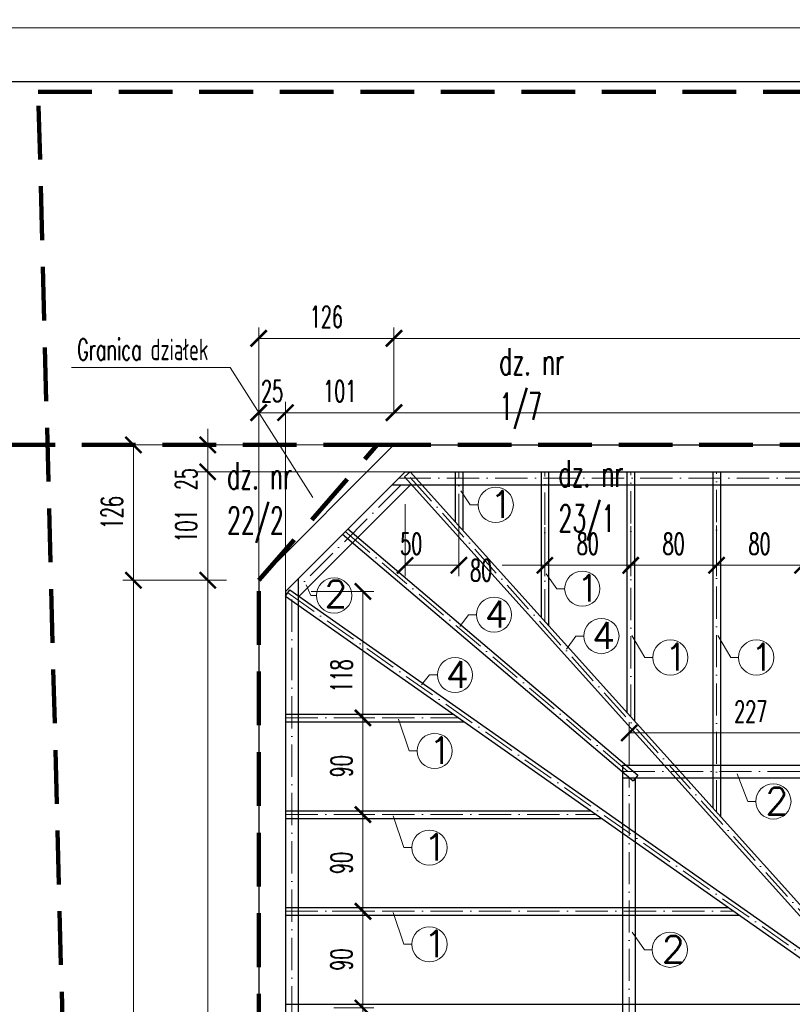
# Model space of a CAD drawing. Header units: millimetres. Extents: x 33311 to 435617, y -160714 to 185563.
# Tile 51 of 70: x 350489 to 357684, y -80703 to -71537. Entities that reach past the tile are written whole.
import ezdxf

# ---------------------------------------------------------------- set-up
doc = ezdxf.new("R2010")
doc.units = ezdxf.units.MM
doc.header["$MEASUREMENT"] = 0
doc.linetypes.add('ACAD_ISO10W100', pattern=[18, 12, -3, 0, -3])
doc.linetypes.add('HIDDEN2', pattern=[0.1875, 0.125, -0.0625])
doc.layers.get('Defpoints').update_dxf_attribs({"lineweight": 0})
for name, color, linetype, lineweight in [('[ 02przekrój istn', 42, 'Continuous', 30), ('[ 05widok istn', 50, 'Continuous', 30), ('[ 17granica', 172, 'HIDDEN2', 100), ('[ 18oś główna', 202, 'ACAD_ISO10W100', 13), ('[ 22wymiarowanie', 8, 'Continuous', 13), ('[ 23kota odnośnik', 1, 'Continuous', 13), ('[ 24ramka cienka', 1, 'Continuous', 13), ('[ 25ramka gruba', 4, 'Continuous', 30), ('[opisy2', 4, 'Continuous', 13), ('[opisy3', 2, 'Continuous', 30)]:
    doc.layers.add(name, color=color, linetype=linetype, lineweight=lineweight)
doc.styles.add('1.50d', font='simplex.shx', dxfattribs={"height": 250})
doc.styles.add('99.2', font='simplex.shx', dxfattribs={"width": 0.6, "height": 200})
doc.styles.add('99.3', font='simplex.shx', dxfattribs={"width": 0.6, "height": 250})
doc.dimstyles.new('100cm', dxfattribs={"dimtxt": 200, "dimasz": 150, "dimexe": 100, "dimexo": 300, "dimgap": 100, "dimtad": 1, "dimdec": 0, "dimlfac": 0.1, "dimzin": 11, "dimtxsty": '99.2', "dimblk": 'ARCHTICK', "dimcen": 1.5, "dimclrd": 256, "dimclre": 256, "dimclrt": 4, "dimadec": 0, "dimazin": 0, "dimtfac": 0.75, "dimtdec": 0, "dimtix": 1, "dimtmove": 2, "dimatfit": 3, "dimfxl": 1, "dimtolj": 1, "dimtzin": 11, "dimlwd": -1, "dimlwe": -1, "dimarcsym": 0})

# ---------------------------------------------------------------- blocks, each defined once
blk = doc.blocks.new('_ArchTick')
at = {"color": 0, "linetype": 'ByBlock', "const_width": 0.15, "flags": 128}
blk.add_lwpolyline([(-0.5, -0.5), (0.5, 0.5)], dxfattribs=at)
blk = doc.blocks.new('*D487')
at = {"layer": '[ 22wymiarowanie', "transparency": 16777216}
for p, q in [((352714.5, -84639.9), (352714.5, -75095.6)), ((352964.5, -84639.9), (352964.5, -75095.6)), ((352714.5, -75195.6), (352964.5, -75195.6))]:
    blk.add_line(p, q, dxfattribs=at)
at = {"layer": 'Defpoints', "color": 0, "transparency": 16777216}
for p in [(352964.5, -75195.6), (352714.5, -84939.9), (352964.5, -84939.9)]:
    blk.add_point(p, dxfattribs=at)
at = {"layer": '[ 22wymiarowanie', "transparency": 16777216, "xscale": 150, "yscale": 150, "zscale": 150, "rotation": 180}
blk.add_blockref('_ArchTick', (352714.5, -75195.6), dxfattribs=at)
at = {"layer": '[ 22wymiarowanie', "transparency": 16777216, "xscale": 150, "yscale": 150, "zscale": 150}
blk.add_blockref('_ArchTick', (352964.5, -75195.6), dxfattribs=at)
at = {"layer": '[ 22wymiarowanie', "color": 4, "transparency": 16777216, "insert": (352839.5, -74995.6), "char_height": 200, "attachment_point": 5, "style": '99.2'}
blk.add_mtext('\\A1;\\H1x;\\W0.6;25', dxfattribs=at)
blk = doc.blocks.new('*D488')
at = {"layer": '[ 22wymiarowanie', "transparency": 16777216}
for p, q in [((352964.5, -84639.9), (352964.5, -75095.6)), ((353974.5, -75195.9), (353974.5, -75095.6)), ((352964.5, -75195.6), (353974.5, -75195.6))]:
    blk.add_line(p, q, dxfattribs=at)
at = {"layer": 'Defpoints', "color": 0, "transparency": 16777216}
for p in [(353974.5, -75195.6), (353974.5, -75495.9), (352964.5, -84939.9)]:
    blk.add_point(p, dxfattribs=at)
at = {"layer": '[ 22wymiarowanie', "transparency": 16777216, "xscale": 150, "yscale": 150, "zscale": 150, "rotation": 180}
blk.add_blockref('_ArchTick', (352964.5, -75195.6), dxfattribs=at)
at = {"layer": '[ 22wymiarowanie', "transparency": 16777216, "xscale": 150, "yscale": 150, "zscale": 150}
blk.add_blockref('_ArchTick', (353974.5, -75195.6), dxfattribs=at)
at = {"layer": '[ 22wymiarowanie', "color": 4, "transparency": 16777216, "insert": (353469.5, -74995.6), "char_height": 200, "attachment_point": 5, "style": '99.2'}
blk.add_mtext('\\A1;\\H1x;\\W0.6;101', dxfattribs=at)
blk = doc.blocks.new('*D489')
at = {"layer": '[ 22wymiarowanie', "transparency": 16777216}
for p, q in [((353974.5, -75195.9), (353974.5, -75095.6)), ((368094.5, -75783.9), (368094.5, -75095.6)), ((353974.5, -75195.6), (368094.5, -75195.6))]:
    blk.add_line(p, q, dxfattribs=at)
at = {"layer": 'Defpoints', "color": 0, "transparency": 16777216}
for p in [(368094.5, -75195.6), (353974.5, -75495.9), (368094.5, -76083.9)]:
    blk.add_point(p, dxfattribs=at)
at = {"layer": '[ 22wymiarowanie', "transparency": 16777216, "xscale": 150, "yscale": 150, "zscale": 150, "rotation": 180}
blk.add_blockref('_ArchTick', (353974.5, -75195.6), dxfattribs=at)
at = {"layer": '[ 22wymiarowanie', "transparency": 16777216, "xscale": 150, "yscale": 150, "zscale": 150}
blk.add_blockref('_ArchTick', (368094.5, -75195.6), dxfattribs=at)
at = {"layer": '[ 22wymiarowanie', "color": 4, "transparency": 16777216, "insert": (361034.5, -74995.6), "char_height": 200, "attachment_point": 5, "style": '99.2'}
blk.add_mtext('\\A1;\\H1x;\\W0.6;1412', dxfattribs=at)
blk = doc.blocks.new('*D491')
at = {"layer": '[ 22wymiarowanie', "transparency": 16777216}
for p, q in [((353974.5, -75195.9), (353974.5, -74403.7)), ((374644.5, -75830.5), (374644.5, -74403.7)), ((374644.5, -74503.7), (353974.5, -74503.7))]:
    blk.add_line(p, q, dxfattribs=at)
at = {"layer": 'Defpoints', "color": 0, "transparency": 16777216}
for p in [(353974.5, -74503.7), (353974.5, -75495.9), (374644.5, -76130.5)]:
    blk.add_point(p, dxfattribs=at)
at = {"layer": '[ 22wymiarowanie', "transparency": 16777216, "xscale": 150, "yscale": 150, "zscale": 150, "rotation": 180}
blk.add_blockref('_ArchTick', (353974.5, -74503.7), dxfattribs=at)
at = {"layer": '[ 22wymiarowanie', "transparency": 16777216, "xscale": 150, "yscale": 150, "zscale": 150}
blk.add_blockref('_ArchTick', (374644.5, -74503.7), dxfattribs=at)
at = {"layer": '[ 22wymiarowanie', "color": 4, "transparency": 16777216, "insert": (364309.5, -74303.7), "char_height": 200, "attachment_point": 5, "style": '99.2'}
blk.add_mtext('\\A1;\\H1x;\\W0.6;2067', dxfattribs=at)
blk = doc.blocks.new('*D492')
at = {"layer": '[ 22wymiarowanie', "transparency": 16777216}
for p, q in [((352714.5, -76801.4), (352714.5, -74403.7)), ((353974.5, -75195.9), (353974.5, -74403.7)), ((353974.5, -74503.7), (352714.5, -74503.7))]:
    blk.add_line(p, q, dxfattribs=at)
at = {"layer": 'Defpoints', "color": 0, "transparency": 16777216}
for p in [(352714.5, -74503.7), (353974.5, -75495.9), (352714.5, -77101.4)]:
    blk.add_point(p, dxfattribs=at)
at = {"layer": '[ 22wymiarowanie', "transparency": 16777216, "xscale": 150, "yscale": 150, "zscale": 150, "rotation": 180}
blk.add_blockref('_ArchTick', (352714.5, -74503.7), dxfattribs=at)
at = {"layer": '[ 22wymiarowanie', "transparency": 16777216, "xscale": 150, "yscale": 150, "zscale": 150}
blk.add_blockref('_ArchTick', (353974.5, -74503.7), dxfattribs=at)
at = {"layer": '[ 22wymiarowanie', "color": 4, "transparency": 16777216, "insert": (353344.5, -74303.7), "char_height": 200, "attachment_point": 5, "style": '99.2'}
blk.add_mtext('\\A1;\\H1x;\\W0.6;126', dxfattribs=at)
blk = doc.blocks.new('*D494')
at = {"layer": '[ 22wymiarowanie', "transparency": 16777216}
for p, q in [((352414.5, -76755.9), (352140.1, -76755.9)), ((352240.1, -85675.9), (352240.1, -76755.9)), ((353167, -85675.9), (352140.1, -85675.9))]:
    blk.add_line(p, q, dxfattribs=at)
at = {"layer": 'Defpoints', "color": 0, "transparency": 16777216}
for p in [(352240.1, -76755.9), (352714.5, -76755.9), (353467, -85675.9)]:
    blk.add_point(p, dxfattribs=at)
at = {"layer": '[ 22wymiarowanie', "transparency": 16777216, "xscale": 150, "yscale": 150, "zscale": 150}
for p, rotation in [((352240.1, -76755.9), 90), ((352240.1, -85675.9), 270)]:
    blk.add_blockref('_ArchTick', p, dxfattribs=dict(at, rotation=rotation))
at = {"layer": '[ 22wymiarowanie', "color": 4, "transparency": 16777216, "insert": (352040.1, -81215.9), "char_height": 200, "attachment_point": 5, "rotation": 90, "style": '99.2'}
blk.add_mtext('\\A1;\\H1x;\\W0.6;892', dxfattribs=at)
blk = doc.blocks.new('*D495')
at = {"layer": '[ 22wymiarowanie', "transparency": 16777216}
for p, q in [((355015, -75745.9), (352140.1, -75745.9)), ((352240.1, -76755.9), (352240.1, -75745.9)), ((352414.5, -76755.9), (352140.1, -76755.9))]:
    blk.add_line(p, q, dxfattribs=at)
at = {"layer": 'Defpoints', "color": 0, "transparency": 16777216}
for p in [(352240.1, -75745.9), (355315, -75745.9), (352714.5, -76755.9)]:
    blk.add_point(p, dxfattribs=at)
at = {"layer": '[ 22wymiarowanie', "transparency": 16777216, "xscale": 150, "yscale": 150, "zscale": 150}
for p, rotation in [((352240.1, -75745.9), 90), ((352240.1, -76755.9), 270)]:
    blk.add_blockref('_ArchTick', p, dxfattribs=dict(at, rotation=rotation))
at = {"layer": '[ 22wymiarowanie', "color": 4, "transparency": 16777216, "insert": (352040.1, -76250.9), "char_height": 200, "attachment_point": 5, "rotation": 90, "style": '99.2'}
blk.add_mtext('\\A1;\\H1x;\\W0.6;101', dxfattribs=at)
blk = doc.blocks.new('*D496')
at = {"layer": '[ 22wymiarowanie', "transparency": 16777216}
for p, q in [((352240.1, -75495.9), (352240.1, -75345.9)), ((354995, -75495.9), (352140.1, -75495.9)), ((352240.1, -75745.9), (352240.1, -75495.9)), ((355015, -75745.9), (352140.1, -75745.9)), ((352240.1, -75745.9), (352240.1, -75895.9))]:
    blk.add_line(p, q, dxfattribs=at)
at = {"layer": 'Defpoints', "color": 0, "transparency": 16777216}
for p in [(352240.1, -75495.9), (355295, -75495.9), (355315, -75745.9)]:
    blk.add_point(p, dxfattribs=at)
at = {"layer": '[ 22wymiarowanie', "transparency": 16777216, "xscale": 150, "yscale": 150, "zscale": 150}
for p, rotation in [((352240.1, -75495.9), 270), ((352240.1, -75745.9), 90)]:
    blk.add_blockref('_ArchTick', p, dxfattribs=dict(at, rotation=rotation))
at = {"layer": '[ 22wymiarowanie', "color": 4, "transparency": 16777216, "insert": (352040.1, -75814.3), "char_height": 200, "attachment_point": 5, "rotation": 90, "style": '99.2'}
blk.add_mtext('\\A1;\\H1x;\\W0.6;25', dxfattribs=at)
blk = doc.blocks.new('*D497')
at = {"layer": '[ 22wymiarowanie', "transparency": 16777216}
for p, q in [((352414.5, -76755.9), (351448.2, -76755.9)), ((351548.2, -92355.9), (351548.2, -76755.9)), ((353120.4, -92355.9), (351448.2, -92355.9))]:
    blk.add_line(p, q, dxfattribs=at)
at = {"layer": 'Defpoints', "color": 0, "transparency": 16777216}
for p in [(351548.2, -76755.9), (352714.5, -76755.9), (353420.4, -92355.9)]:
    blk.add_point(p, dxfattribs=at)
at = {"layer": '[ 22wymiarowanie', "transparency": 16777216, "xscale": 150, "yscale": 150, "zscale": 150}
for p, rotation in [((351548.2, -76755.9), 90), ((351548.2, -92355.9), 270)]:
    blk.add_blockref('_ArchTick', p, dxfattribs=dict(at, rotation=rotation))
at = {"layer": '[ 22wymiarowanie', "color": 4, "transparency": 16777216, "insert": (351348.2, -84555.9), "char_height": 200, "attachment_point": 5, "rotation": 90, "style": '99.2'}
blk.add_mtext('\\A1;\\H1x;\\W0.6;1560', dxfattribs=at)
blk = doc.blocks.new('*D498')
at = {"layer": '[ 22wymiarowanie', "transparency": 16777216}
for p, q in [((353674.5, -75495.9), (351448.2, -75495.9)), ((351548.2, -76755.9), (351548.2, -75495.9)), ((352414.5, -76755.9), (351448.2, -76755.9))]:
    blk.add_line(p, q, dxfattribs=at)
at = {"layer": 'Defpoints', "color": 0, "transparency": 16777216}
for p in [(351548.2, -75495.9), (353974.5, -75495.9), (352714.5, -76755.9)]:
    blk.add_point(p, dxfattribs=at)
at = {"layer": '[ 22wymiarowanie', "transparency": 16777216, "xscale": 150, "yscale": 150, "zscale": 150}
for p, rotation in [((351548.2, -75495.9), 90), ((351548.2, -76755.9), 270)]:
    blk.add_blockref('_ArchTick', p, dxfattribs=dict(at, rotation=rotation))
at = {"layer": '[ 22wymiarowanie', "color": 4, "transparency": 16777216, "insert": (351348.2, -76125.9), "char_height": 200, "attachment_point": 5, "rotation": 90, "style": '99.2'}
blk.add_mtext('\\A1;\\H1x;\\W0.6;126', dxfattribs=at)
blk = doc.blocks.new('*D561')
at = {"layer": '[ 22wymiarowanie', "transparency": 16777216}
for p, q in [((354078.1, -76045.9), (354078.1, -76716.4)), ((354579.5, -76205.2), (354579.5, -76716.4)), ((354078.1, -76616.4), (354579.5, -76616.4))]:
    blk.add_line(p, q, dxfattribs=at)
at = {"layer": 'Defpoints', "color": 0, "transparency": 16777216}
for p in [(354078.1, -75745.9), (354579.5, -75905.2), (354579.5, -76616.4)]:
    blk.add_point(p, dxfattribs=at)
at = {"layer": '[ 22wymiarowanie', "transparency": 16777216, "xscale": 150, "yscale": 150, "zscale": 150, "rotation": 180}
blk.add_blockref('_ArchTick', (354078.1, -76616.4), dxfattribs=at)
at = {"layer": '[ 22wymiarowanie', "transparency": 16777216, "xscale": 150, "yscale": 150, "zscale": 150}
blk.add_blockref('_ArchTick', (354579.5, -76616.4), dxfattribs=at)
at = {"layer": '[ 22wymiarowanie', "color": 4, "transparency": 16777216, "insert": (354135.5, -76416.4), "char_height": 200, "attachment_point": 5, "style": '99.2'}
blk.add_mtext('\\A1;\\H1x;\\W0.6;50', dxfattribs=at)
blk = doc.blocks.new('*D562')
at = {"layer": '[ 22wymiarowanie', "transparency": 16777216}
for p, q in [((354579.5, -76205.2), (354579.5, -76716.4)), ((355379.5, -76262.7), (355379.5, -76716.4)), ((354579.5, -76616.4), (354589.1, -76616.4)), ((355379.5, -76616.4), (354983.3, -76616.4))]:
    blk.add_line(p, q, dxfattribs=at)
at = {"layer": 'Defpoints', "color": 0, "transparency": 16777216}
for p in [(354579.5, -75905.2), (355379.5, -75962.7), (355379.5, -76616.4)]:
    blk.add_point(p, dxfattribs=at)
at = {"layer": '[ 22wymiarowanie', "transparency": 16777216, "xscale": 150, "yscale": 150, "zscale": 150, "rotation": 180}
blk.add_blockref('_ArchTick', (354579.5, -76616.4), dxfattribs=at)
at = {"layer": '[ 22wymiarowanie', "transparency": 16777216, "xscale": 150, "yscale": 150, "zscale": 150}
blk.add_blockref('_ArchTick', (355379.5, -76616.4), dxfattribs=at)
at = {"layer": '[ 22wymiarowanie', "color": 4, "transparency": 16777216, "insert": (354786.2, -76662.8), "char_height": 200, "attachment_point": 5, "style": '99.2'}
blk.add_mtext('\\A1;\\H1x;\\W0.6;80', dxfattribs=at)
blk = doc.blocks.new('*D563')
at = {"layer": '[ 22wymiarowanie', "transparency": 16777216}
for p, q in [((356179.5, -76252.4), (356179.5, -76716.4)), ((355379.5, -76262.7), (355379.5, -76716.4)), ((355379.5, -76616.4), (356179.5, -76616.4))]:
    blk.add_line(p, q, dxfattribs=at)
at = {"layer": 'Defpoints', "color": 0, "transparency": 16777216}
for p in [(355379.5, -75962.7), (356179.5, -75952.4), (356179.5, -76616.4)]:
    blk.add_point(p, dxfattribs=at)
at = {"layer": '[ 22wymiarowanie', "transparency": 16777216, "xscale": 150, "yscale": 150, "zscale": 150, "rotation": 180}
blk.add_blockref('_ArchTick', (355379.5, -76616.4), dxfattribs=at)
at = {"layer": '[ 22wymiarowanie', "transparency": 16777216, "xscale": 150, "yscale": 150, "zscale": 150}
blk.add_blockref('_ArchTick', (356179.5, -76616.4), dxfattribs=at)
at = {"layer": '[ 22wymiarowanie', "color": 4, "transparency": 16777216, "insert": (355779.5, -76416.4), "char_height": 200, "attachment_point": 5, "style": '99.2'}
blk.add_mtext('\\A1;\\H1x;\\W0.6;80', dxfattribs=at)
blk = doc.blocks.new('*D564')
at = {"layer": '[ 22wymiarowanie', "transparency": 16777216}
for p, q in [((356179.5, -76252.4), (356179.5, -76716.4)), ((356979.5, -76246.3), (356979.5, -76716.4)), ((356179.5, -76616.4), (356979.5, -76616.4))]:
    blk.add_line(p, q, dxfattribs=at)
at = {"layer": 'Defpoints', "color": 0, "transparency": 16777216}
for p in [(356179.5, -75952.4), (356979.5, -75946.3), (356979.5, -76616.4)]:
    blk.add_point(p, dxfattribs=at)
at = {"layer": '[ 22wymiarowanie', "transparency": 16777216, "xscale": 150, "yscale": 150, "zscale": 150, "rotation": 180}
blk.add_blockref('_ArchTick', (356179.5, -76616.4), dxfattribs=at)
at = {"layer": '[ 22wymiarowanie', "transparency": 16777216, "xscale": 150, "yscale": 150, "zscale": 150}
blk.add_blockref('_ArchTick', (356979.5, -76616.4), dxfattribs=at)
at = {"layer": '[ 22wymiarowanie', "color": 4, "transparency": 16777216, "insert": (356579.5, -76416.4), "char_height": 200, "attachment_point": 5, "style": '99.2'}
blk.add_mtext('\\A1;\\H1x;\\W0.6;80', dxfattribs=at)
blk = doc.blocks.new('*D565')
at = {"layer": '[ 22wymiarowanie', "transparency": 16777216}
for p, q in [((356979.5, -76246.3), (356979.5, -76716.4)), ((357779.5, -76260.4), (357779.5, -76716.4)), ((356979.5, -76616.4), (357779.5, -76616.4))]:
    blk.add_line(p, q, dxfattribs=at)
at = {"layer": 'Defpoints', "color": 0, "transparency": 16777216}
for p in [(356979.5, -75946.3), (357779.5, -75960.4), (357779.5, -76616.4)]:
    blk.add_point(p, dxfattribs=at)
at = {"layer": '[ 22wymiarowanie', "transparency": 16777216, "xscale": 150, "yscale": 150, "zscale": 150, "rotation": 180}
blk.add_blockref('_ArchTick', (356979.5, -76616.4), dxfattribs=at)
at = {"layer": '[ 22wymiarowanie', "transparency": 16777216, "xscale": 150, "yscale": 150, "zscale": 150}
blk.add_blockref('_ArchTick', (357779.5, -76616.4), dxfattribs=at)
at = {"layer": '[ 22wymiarowanie', "color": 4, "transparency": 16777216, "insert": (357379.5, -76416.4), "char_height": 200, "attachment_point": 5, "style": '99.2'}
blk.add_mtext('\\A1;\\H1x;\\W0.6;80', dxfattribs=at)
blk = doc.blocks.new('*D588')
at = {"layer": '[ 22wymiarowanie', "transparency": 16777216}
for p, q in [((356164.5, -78483.2), (356164.5, -78077.1)), ((358429.5, -78543.9), (358429.5, -78077.1)), ((358429.5, -78177.1), (356164.5, -78177.1))]:
    blk.add_line(p, q, dxfattribs=at)
at = {"layer": 'Defpoints', "color": 0, "transparency": 16777216}
for p in [(356164.5, -78177.1), (356164.5, -78783.2), (358429.5, -78843.9)]:
    blk.add_point(p, dxfattribs=at)
at = {"layer": '[ 22wymiarowanie', "transparency": 16777216, "xscale": 150, "yscale": 150, "zscale": 150, "rotation": 180}
blk.add_blockref('_ArchTick', (356164.5, -78177.1), dxfattribs=at)
at = {"layer": '[ 22wymiarowanie', "transparency": 16777216, "xscale": 150, "yscale": 150, "zscale": 150}
blk.add_blockref('_ArchTick', (358429.5, -78177.1), dxfattribs=at)
at = {"layer": '[ 22wymiarowanie', "color": 4, "transparency": 16777216, "insert": (357297, -77977.1), "char_height": 200, "attachment_point": 5, "style": '99.2'}
blk.add_mtext('\\A1;\\H1x;\\W0.6;227', dxfattribs=at)
blk = doc.blocks.new('*D589')
at = {"layer": '[ 22wymiarowanie', "transparency": 16777216}
for p, q in [((353202.4, -76859.4), (353785.5, -76859.4)), ((353685.5, -76859.4), (353685.5, -78037)), ((353501.8, -78037), (353785.5, -78037))]:
    blk.add_line(p, q, dxfattribs=at)
at = {"layer": 'Defpoints', "color": 0, "transparency": 16777216}
for p in [(352902.4, -76859.4), (353201.8, -78037), (353685.5, -78037)]:
    blk.add_point(p, dxfattribs=at)
at = {"layer": '[ 22wymiarowanie', "transparency": 16777216, "xscale": 150, "yscale": 150, "zscale": 150}
for p, rotation in [((353685.5, -76859.4), 90), ((353685.5, -78037), 270)]:
    blk.add_blockref('_ArchTick', p, dxfattribs=dict(at, rotation=rotation))
at = {"layer": '[ 22wymiarowanie', "color": 4, "transparency": 16777216, "insert": (353485.5, -77645.4), "char_height": 200, "attachment_point": 5, "rotation": 90, "style": '99.2'}
blk.add_mtext('\\A1;\\H1x;\\W0.6;118', dxfattribs=at)
blk = doc.blocks.new('*D590')
at = {"layer": '[ 22wymiarowanie', "transparency": 16777216}
for p, q in [((353501.8, -78037), (353785.5, -78037)), ((353685.5, -78037), (353685.5, -78937)), ((353442.3, -78937), (353785.5, -78937))]:
    blk.add_line(p, q, dxfattribs=at)
at = {"layer": 'Defpoints', "color": 0, "transparency": 16777216}
for p in [(353201.8, -78037), (353142.3, -78937), (353685.5, -78937)]:
    blk.add_point(p, dxfattribs=at)
at = {"layer": '[ 22wymiarowanie', "transparency": 16777216, "xscale": 150, "yscale": 150, "zscale": 150}
for p, rotation in [((353685.5, -78037), 90), ((353685.5, -78937), 270)]:
    blk.add_blockref('_ArchTick', p, dxfattribs=dict(at, rotation=rotation))
at = {"layer": '[ 22wymiarowanie', "color": 4, "transparency": 16777216, "insert": (353485.5, -78487), "char_height": 200, "attachment_point": 5, "rotation": 90, "style": '99.2'}
blk.add_mtext('\\A1;\\H1x;\\W0.6;90', dxfattribs=at)
blk = doc.blocks.new('*D591')
at = {"layer": '[ 22wymiarowanie', "transparency": 16777216}
for p, q in [((353442.3, -78937), (353785.5, -78937)), ((353685.5, -78937), (353685.5, -79837)), ((353400.3, -79837), (353785.5, -79837))]:
    blk.add_line(p, q, dxfattribs=at)
at = {"layer": 'Defpoints', "color": 0, "transparency": 16777216}
for p in [(353142.3, -78937), (353100.3, -79837), (353685.5, -79837)]:
    blk.add_point(p, dxfattribs=at)
at = {"layer": '[ 22wymiarowanie', "transparency": 16777216, "xscale": 150, "yscale": 150, "zscale": 150}
for p, rotation in [((353685.5, -78937), 90), ((353685.5, -79837), 270)]:
    blk.add_blockref('_ArchTick', p, dxfattribs=dict(at, rotation=rotation))
at = {"layer": '[ 22wymiarowanie', "color": 4, "transparency": 16777216, "insert": (353485.5, -79387), "char_height": 200, "attachment_point": 5, "rotation": 90, "style": '99.2'}
blk.add_mtext('\\A1;\\H1x;\\W0.6;90', dxfattribs=at)
blk = doc.blocks.new('*D592')
at = {"layer": '[ 22wymiarowanie', "transparency": 16777216}
for p, q in [((353400.3, -79837), (353785.5, -79837)), ((353685.5, -79837), (353685.5, -80737)), ((353414.2, -80737), (353785.5, -80737))]:
    blk.add_line(p, q, dxfattribs=at)
at = {"layer": 'Defpoints', "color": 0, "transparency": 16777216}
for p in [(353100.3, -79837), (353114.2, -80737), (353685.5, -80737)]:
    blk.add_point(p, dxfattribs=at)
at = {"layer": '[ 22wymiarowanie', "transparency": 16777216, "xscale": 150, "yscale": 150, "zscale": 150}
for p, rotation in [((353685.5, -79837), 90), ((353685.5, -80737), 270)]:
    blk.add_blockref('_ArchTick', p, dxfattribs=dict(at, rotation=rotation))
at = {"layer": '[ 22wymiarowanie', "color": 4, "transparency": 16777216, "insert": (353485.5, -80287), "char_height": 200, "attachment_point": 5, "rotation": 90, "style": '99.2'}
blk.add_mtext('\\A1;\\H1x;\\W0.6;90', dxfattribs=at)
blk = doc.blocks.new('*D593')
at = {"layer": '[ 22wymiarowanie', "transparency": 16777216}
for p, q in [((353414.2, -80737), (353785.5, -80737)), ((353685.5, -80737), (353685.5, -81387)), ((353384, -81387), (353785.5, -81387))]:
    blk.add_line(p, q, dxfattribs=at)
at = {"layer": 'Defpoints', "color": 0, "transparency": 16777216}
for p in [(353114.2, -80737), (353084, -81387), (353685.5, -81387)]:
    blk.add_point(p, dxfattribs=at)
at = {"layer": '[ 22wymiarowanie', "transparency": 16777216, "xscale": 150, "yscale": 150, "zscale": 150}
for p, rotation in [((353685.5, -80737), 90), ((353685.5, -81387), 270)]:
    blk.add_blockref('_ArchTick', p, dxfattribs=dict(at, rotation=rotation))
at = {"layer": '[ 22wymiarowanie', "color": 4, "transparency": 16777216, "insert": (353485.5, -80868.6), "char_height": 200, "attachment_point": 5, "rotation": 90, "style": '99.2'}
blk.add_mtext('\\A1;\\H1x;\\W0.6;65', dxfattribs=at)

msp = doc.modelspace()

# ---------------------------------------------------------------- linework, layer by layer
at = {"layer": '[ 02przekrój istn'}
for p, q in [((352714.54, -76755.92), (353974.54, -75495.92)), ((353974.54, -75495.92), (368344.54, -75495.92)), ((352964.54, -76859.47), (354078.09, -75745.92)), ((354078.09, -75745.92), (368094.54, -75745.92)), ((353084.54, -76909.18), (354127.8, -75865.92)), ((353958.09, -75865.92), (368094.54, -75865.92)), ((352714.54, -76755.92), (352714.54, -85925.92)), ((353084.54, -85335.92), (353084.54, -76739.47)), ((352964.54, -76859.47), (352964.54, -85675.92)), ((356104.54, -82855.92), (356104.54, -78475.92)), ((356104.54, -78475.92), (368094.54, -78475.92)), ((356104.54, -78595.92), (368094.54, -78595.92)), ((356224.54, -82735.92), (356224.54, -78595.92))]:
    msp.add_line(p, q, dxfattribs=at)
at = {"layer": '[ 05widok istn'}
for p, q in [((354125.19, -75745.92), (354073.18, -75792.76)), ((358494.98, -80702.83), (354073.18, -75792.76)), ((358544.54, -80653.26), (354125.19, -75745.92)), ((354544.54, -75745.92), (354544.54, -76211.57)), ((354614.54, -75745.92), (354614.54, -76289.3)), ((355344.54, -75745.92), (355344.54, -77099.91)), ((355414.54, -75745.92), (355414.54, -77177.64)), ((356144.54, -75745.92), (356144.54, -77988.25)), ((356214.54, -75745.92), (356214.54, -78065.98)), ((356944.54, -75745.92), (356944.54, -78876.59)), ((357014.54, -75745.92), (357014.54, -78954.32)), ((353496.48, -76327.53), (356201.9, -78622.61)), ((353546.15, -76277.87), (356247.18, -78569.23)), ((352964.5, -76859.45), (352964.54, -76859.47)), ((352964.54, -76902.25), (353004.78, -76844.98)), ((353004.78, -76844.98), (358494.98, -80702.83)), ((352964.54, -76902.25), (358441.29, -80750.66)), ((352964.54, -78001.98), (354529.59, -78001.98)), ((352964.54, -78071.98), (354629.21, -78071.98)), ((356247.18, -78569.23), (356201.9, -78622.61)), ((352964.54, -78901.98), (355810.4, -78901.98)), ((352964.54, -78971.98), (355910.02, -78971.98)), ((352964.54, -79801.98), (357091.21, -79801.98)), ((352964.54, -79871.98), (357190.82, -79871.98)), ((352964.54, -80701.98), (358372.01, -80701.98))]:
    msp.add_line(p, q, dxfattribs=at)
at = {"layer": '[ 17granica', "ltscale": 4000}
for p, q in [((351244.15, -94581.08), (350661.84, -72208.86)), ((350661.84, -72208.86), (374644.54, -72208.86)), ((353817.87, -75495.92), (347956.37, -75495.92))]:
    msp.add_line(p, q, dxfattribs=at)
at = {"layer": '[ 17granica', "ltscale": 4000, "elevation": 0}
msp.add_lwpolyline([(352623.62, -94581.08), (352714.54, -92355.92), (352714.54, -76755.92), (353817.87, -75495.92), (374644.54, -75495.92), (374644.54, -94581.08)], dxfattribs=at)
at = {"layer": '[ 18oś główna', "color": 204, "linetype": 'ACAD_ISO10W100', "ltscale": 25}
for p, q in [((358542.08, -80702.83), (354099.18, -75769.34)), ((354579.54, -76250.44), (354579.54, -75745.92)), ((355379.54, -77138.77), (355379.54, -75745.92)), ((356179.54, -78027.11), (356179.54, -75745.92)), ((356979.54, -78915.45), (356979.54, -75745.92)), ((354042.94, -75865.92), (353084.54, -76824.33)), ((354018.09, -75805.92), (368094.54, -75805.92)), ((353521.31, -76302.7), (356224.54, -78595.92)), ((353024.54, -85335.92), (353024.54, -76799.47)), ((352984.66, -76873.61), (358468.13, -80726.75)), ((352964.54, -78036.98), (354579.4, -78036.98)), ((356104.54, -78535.92), (368094.54, -78535.92)), ((356164.54, -82735.92), (356164.54, -78595.92)), ((352964.54, -78936.98), (355860.21, -78936.98)), ((352964.54, -79836.98), (357141.02, -79836.98))]:
    msp.add_line(p, q, dxfattribs=at)
at = {"layer": '[ 23kota odnośnik'}
for p, q in [((354684.63, -76053.66), (354597.52, -75924.61)), ((354757.94, -76053.66), (354684.63, -76053.66)), ((355490.9, -76833.95), (355391.25, -76696.29)), ((353201.07, -76897.36), (353155.66, -76797.08)), ((353252.99, -76897.36), (353201.07, -76897.36)), ((355564.21, -76833.95), (355490.9, -76833.95)), ((354668.84, -77075.82), (354588.87, -77187.03)), ((354742.15, -77075.82), (354668.84, -77075.82)), ((355668.81, -77274.7), (355580.93, -77397.38)), ((355742.12, -77274.7), (355668.81, -77274.7)), ((356310.78, -77474.76), (356190.53, -77270.62)), ((357110.78, -77474.76), (356990.53, -77270.62)), ((356384.09, -77474.76), (356310.78, -77474.76)), ((357184.09, -77474.76), (357110.78, -77474.76)), ((354305.48, -77637.24), (354230.08, -77728.91)), ((354378.79, -77637.24), (354305.48, -77637.24)), ((354115.75, -78344.49), (354016.11, -78049.41)), ((354189.06, -78344.49), (354115.75, -78344.49)), ((357270.57, -78814.15), (357170.39, -78558.34)), ((357343.88, -78814.15), (357270.57, -78814.15)), ((354067.34, -79244.49), (353967.69, -78949.41)), ((354140.65, -79244.49), (354067.34, -79244.49)), ((354067.34, -80144.49), (353967.69, -79849.41)), ((356306.88, -80194.61), (356193.6, -80031.91)), ((354140.65, -80144.49), (354067.34, -80144.49)), ((356380.19, -80194.61), (356306.88, -80194.61))]:
    msp.add_line(p, q, dxfattribs=at)
at = {"layer": '[ 23kota odnośnik', "elevation": 0, "flags": 128}
msp.add_lwpolyline([(350970.12, -74775.86), (352449.13, -74775.86), (353220.43, -75985.07)], dxfattribs=at)
at = {"layer": '[ 23kota odnośnik'}
for centre in [(354922.14, -76053.66), (355728.42, -76833.95), (353417.2, -76897.36), (354906.35, -77075.82), (355906.32, -77274.7), (356548.3, -77474.76), (357348.3, -77474.76), (354543, -77637.24), (354353.27, -78344.49), (357508.09, -78814.15), (354304.86, -79244.49), (354304.86, -80144.49), (356544.4, -80194.61)]:
    msp.add_circle(centre, 164.21, dxfattribs=at)
at = {"layer": '[ 24ramka cienka', "ltscale": 2}
for points in [[(384644.54, -71613.79), (342644.54, -71613.79), (342644.54, -41913.79), (384644.54, -41913.79)], [(384644.54, -101313.79), (342644.54, -101313.79), (342644.54, -71613.79), (384644.54, -71613.79)]]:
    msp.add_3dface(points, dxfattribs=at)
at = {"layer": '[ 25ramka gruba', "ltscale": 2}
for points in [[(345144.54, -72113.79), (384144.54, -72113.79), (384144.54, -100813.79), (345144.54, -100813.79)], [(384144.54, -100813.79), (345144.54, -100813.79), (345144.54, -72113.79), (384144.54, -72113.79)]]:
    msp.add_3dface(points, dxfattribs=at)

# ---------------------------------------------------------------- texts
at = {"layer": '[opisy2', "linetype": 'Continuous', "insert": (351023.84, -74507.01), "char_height": 200, "attachment_point": 1, "style": '99.2'}
msp.add_mtext('\\H1x;\\W0.6;Granica działek', dxfattribs=at)
at = {"layer": '[opisy2', "linetype": 'Continuous', "char_height": 250, "width": 205.9874, "attachment_point": 1, "style": '1.50d'}
for s, insert in [('1', (354868.68, -75924.13)), ('1', (355674.95, -76704.42)), ('2', (353326.17, -76757.4)), ('4', (354820.55, -76946.29)), ('4', (355820.52, -77145.17)), ('1', (356494.83, -77345.23)), ('1', (357294.83, -77345.23)), ('4', (354457.19, -77507.71)), ('1', (354299.8, -78214.96)), ('2', (357432.83, -78684.63)), ('1', (354251.39, -79114.96)), ('1', (354251.39, -80014.96)), ('2', (356469.14, -80065.09))]:
    msp.add_mtext(s, dxfattribs=dict(at, insert=insert))
at = {"layer": '[opisy3', "linetype": 'Continuous', "char_height": 250, "attachment_point": 1, "style": '99.3'}
for s, insert in [('\\H1x;\\W0.6;dz. nr \\P1/7', (354954.98, -74594.34, 38222.08)), ('\\H1x;\\W0.6;dz. nr \\P22/2', (352421.02, -75657.14, 38222.08)), ('\\H1x;\\W0.6;dz. nr \\P23/1', (355507.45, -75636.83, 38222.08))]:
    msp.add_mtext(s, dxfattribs=dict(at, insert=insert))

# ---------------------------------------------------------------- dimensions: what is measured, and where the dimension line sits
at = {"layer": '[ 22wymiarowanie'}
for base, p1, p2, angle, picture, middle in [((352714.54, -74503.67), (353974.54, -75495.92), (352714.54, -77101.38), 180, '*D492', (353344.54, -74303.67)), ((353974.54, -74503.67), (374644.54, -76130.46), (353974.54, -75495.92), 180, '*D491', (364309.54, -74303.67)), ((351548.19, -75495.92), (352714.54, -76755.92), (353974.54, -75495.92), 90, '*D498', (351348.19, -76125.92)), ((352240.1, -75745.92), (352714.54, -76755.92), (355315.03, -75745.92), 90, '*D495', (352040.1, -76250.92)), ((351548.19, -76755.92), (353420.39, -92355.92), (352714.54, -76755.92), 90, '*D497', (351348.19, -84555.92)), ((352240.1, -76755.92), (353467.03, -85675.92), (352714.54, -76755.92), 90, '*D494', (352040.1, -81215.92)), ((356164.53778052, -78177.13615329), (358429.53778052, -78843.94225551), (356164.53778052, -78783.22486404), 180, '*D588', (357297.03778052, -77977.13615329)), ((353685.54, -78936.98), (353201.76, -78036.98), (353142.29, -78936.98), 270, '*D590', (353485.54, -78486.98)), ((353685.54, -79836.98), (353142.29, -78936.98), (353100.27, -79836.98), 270, '*D591', (353485.54, -79386.98)), ((353685.54, -80736.98), (353100.27, -79836.98), (353114.22, -80736.98), 270, '*D592', (353485.54, -80286.98))]:
    dim = msp.add_linear_dim(base=base, p1=p1, p2=p2, angle=angle, text='\\H1x;\\W0.6;<>', dimstyle='100cm', override={"dimatfit": 1}, dxfattribs=at)
    dim.commit()
    dim.dimension.update_dxf_attribs({"geometry": picture, "text_midpoint": middle})
for base, p1, p2, picture, middle in [((352964.54, -75195.58), (352714.54, -84939.89), (352964.54, -84939.89), '*D487', (352839.54, -74995.58)), ((354579.54, -76616.38), (354078.09, -75745.92), (354579.54, -75905.2), '*D561', (354135.48, -76416.38)), ((355379.54, -76616.38), (354579.54, -75905.2), (355379.54, -75962.69), '*D562', (354786.2, -76662.77))]:
    dim = msp.add_linear_dim(base=base, p1=p1, p2=p2, text='\\H1x;\\W0.6;<>', dimstyle='100cm', override={"dimatfit": 1}, dxfattribs=at)
    dim.commit()
    dim.dimension.update_dxf_attribs({"geometry": picture, "text_midpoint": middle, "dimtype": 160})
for base, p1, p2, picture, middle in [((353974.54, -75195.58), (352964.54, -84939.89), (353974.54, -75495.92), '*D488', (353469.54, -74995.58)), ((368094.54, -75195.58), (353974.54, -75495.92), (368094.54, -76083.86), '*D489', (361034.54, -74995.58)), ((356179.54, -76616.38), (355379.54, -75962.69), (356179.54, -75952.36), '*D563', (355779.54, -76416.38)), ((356979.54, -76616.38), (356179.54, -75952.36), (356979.54, -75946.26), '*D564', (356579.54, -76416.38)), ((357779.54, -76616.38), (356979.54, -75946.26), (357779.54, -75960.43), '*D565', (357379.54, -76416.38))]:
    dim = msp.add_linear_dim(base=base, p1=p1, p2=p2, text='\\H1x;\\W0.6;<>', dimstyle='100cm', override={"dimatfit": 1}, dxfattribs=at)
    dim.commit()
    dim.dimension.update_dxf_attribs({"geometry": picture, "text_midpoint": middle})
for base, p1, p2, angle, picture, middle in [((352240.1, -75495.92), (355315.03, -75745.92), (355294.99, -75495.92), 90, '*D496', (352040.1, -75814.25)), ((353685.54, -78036.98), (352902.41, -76859.45), (353201.76, -78036.98), 270, '*D589', (353485.54, -77645.45)), ((353685.54, -81386.98), (353114.22, -80736.98), (353083.96, -81386.98), 270, '*D593', (353485.54, -80868.65))]:
    dim = msp.add_linear_dim(base=base, p1=p1, p2=p2, angle=angle, text='\\H1x;\\W0.6;<>', dimstyle='100cm', override={"dimatfit": 1}, dxfattribs=at)
    dim.commit()
    dim.dimension.update_dxf_attribs({"geometry": picture, "text_midpoint": middle, "dimtype": 160})

doc.saveas('drawing.dxf')
